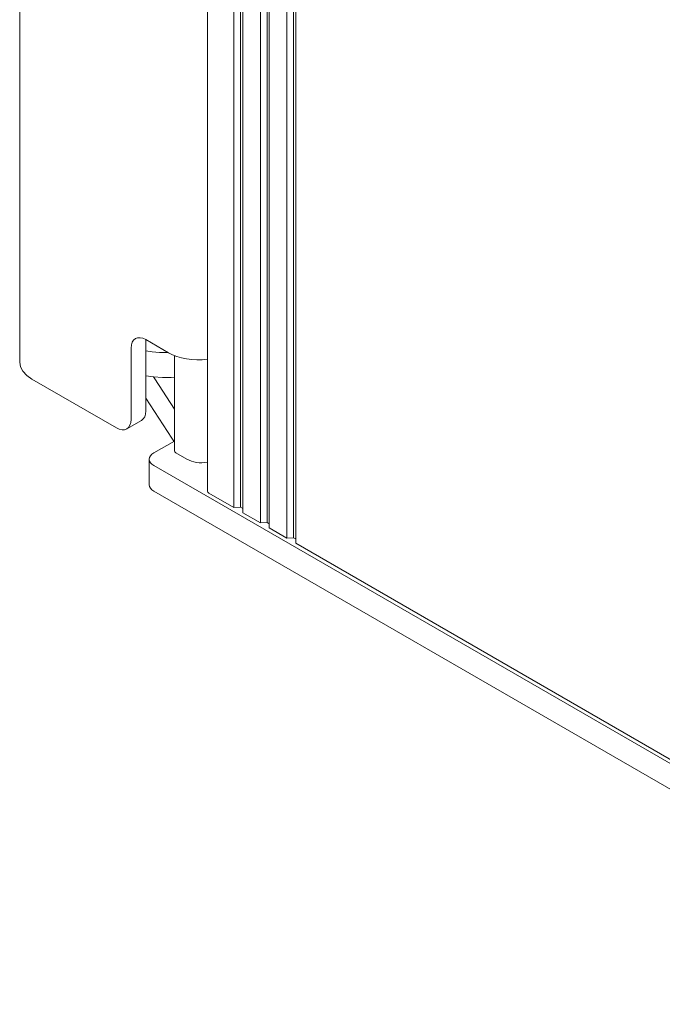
# Model space of a CAD drawing. Header units: millimetres. Extents: x 5 to 292, y 5 to 205.
# Tile 1 of 18: x 42 to 57, y 53 to 76. Entities that reach past the tile are written whole.
import ezdxf

# ---------------------------------------------------------------- set-up
doc = ezdxf.new("R2010")
doc.units = ezdxf.units.MM

# ---------------------------------------------------------------- blocks, each defined once
blk = doc.blocks.new('Seite_1')
at = {"color": 7, "linetype": 'Continuous', "lineweight": 9}
for p, q in [((46.3792, 99.8964), (46.3792, 64.919)), ((47.0169, 99.5283), (47.0169, 64.521)), ((47.176, 99.4364), (47.176, 64.5312)), ((47.229, 99.4058), (47.229, 64.3985)), ((47.6533, 99.1609), (47.6533, 64.1536)), ((47.8124, 99.069), (47.8124, 64.1638)), ((47.8654, 99.0384), (47.8654, 64.0311)), ((48.2897, 98.7934), (48.2897, 63.7861)), ((48.4488, 98.7016), (48.4488, 63.7963)), ((48.5018, 98.671), (48.5018, 63.6637)), ((41.8626, 81.2758), (41.8626, 68.0217)), ((44.8955, 66.848), (44.8955, 68.5626)), ((44.8955, 68.5626), (45.4435, 68.2463)), ((44.542, 66.6439), (44.542, 68.3585)), ((45.5837, 68.1789), (45.5837, 65.8886)), ((44.1884, 66.4398), (42.1555, 67.6135)), ((45.1095, 67.6222), (45.5837, 66.8889)), ((45.5194, 66.189), (44.8955, 67.1536)), ((44.4384, 66.415), (44.792, 66.6191)), ((45.09, 65.8376), (45.5837, 66.1226)), ((44.9802, 65.6845), (44.9802, 65.0721)), ((45.8855, 65.6845), (45.6203, 65.8376)), ((66.48, 53.1819), (45.09, 65.5314)), ((66.48, 52.5695), (45.09, 64.919)), ((47.0169, 64.521), (46.4158, 64.868)), ((47.176, 64.5312), (47.0169, 64.521)), ((47.229, 64.5006), (47.176, 64.5312)), ((47.6533, 64.1536), (47.229, 64.3985)), ((47.8124, 64.1638), (47.6533, 64.1536)), ((47.8654, 64.1332), (47.8124, 64.1638)), ((48.2897, 63.7861), (47.8654, 64.0311)), ((48.4488, 63.7963), (48.2897, 63.7861)), ((48.5018, 63.7657), (48.4488, 63.7963)), ((59.02, 57.591), (48.5018, 63.6637))]:
    blk.add_line(p, q, dxfattribs=at)
at = {"color": 7, "lineweight": 9, "flags": 128}
for points in [[(45.4323, 68.2528), (45.407, 68.2516), (45.2274, 68.2554), (45.0503, 68.2713), (44.8955, 68.2962)], [(42.1555, 67.6135), (42.0311, 67.701), (41.9387, 67.8008), (41.8818, 67.9091), (41.8626, 68.0217)], [(44.8955, 67.6877), (45.0821, 67.6645), (45.2945, 67.6523), (45.5077, 67.6542), (45.5837, 67.6599)], [(45.1095, 67.6222), (45.0786, 67.6649)], [(45.5194, 66.189), (45.5721, 66.1159)]]:
    blk.add_lwpolyline(points, dxfattribs=at)
at = {"color": 7, "linetype": 'Continuous', "lineweight": 9}
for centre, major_axis, start_param, end_param in [((44.8955, 68.1544), (-0.25, 0.433), 5.4977871, 7.0685835), ((46.1507, 68.6545), (-1, 0), 0.7853982, 1.8013878), ((44.542, 67.0521), (0.25, -0.433), 6.2831853, 7.0685835), ((44.1884, 66.848), (0.25, -0.433), 5.4977871, 7.0685835), ((45.7087, 65.8886), (-0.125, 0), 6.2831853, 7.0685835), ((45.3552, 65.6845), (-0.375, 0), 5.4977871, 7.0685835), ((46.239, 65.8886), (-0.5, 0), 0.7853982, 1.8549343), ((45.3552, 65.0721), (-0.375, 0), 6.2831853, 7.0685835), ((46.5042, 64.919), (-0.125, 0), 6.2831853, 7.0685835)]:
    blk.add_ellipse(centre, major_axis=major_axis, ratio=0.5773503, start_param=start_param, end_param=end_param, dxfattribs=at)

msp = doc.modelspace()

# ---------------------------------------------------------------- block references
msp.add_blockref('Seite_1', (0, 0))

doc.saveas('drawing.dxf')
